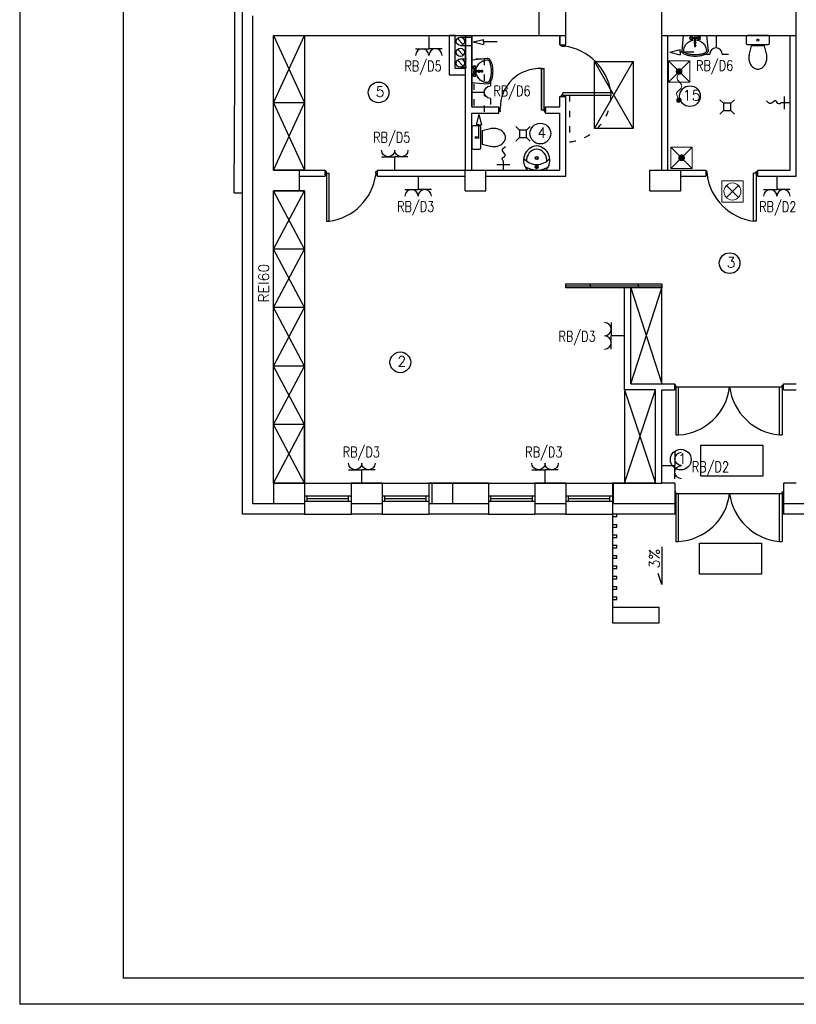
# Model space of a CAD drawing. Header units: inches. Extents: x 6268 to 12323, y 5221 to 42059.
# Tile 81 of 98: x 6268 to 7769, y 32922 to 34825. Entities that reach past the tile are written whole.
import ezdxf
from ezdxf.enums import TextEntityAlignment as Align

# ---------------------------------------------------------------- set-up
doc = ezdxf.new("R2010")
doc.units = ezdxf.units.IN
doc.header["$MEASUREMENT"] = 0
doc.linetypes.add('ACAD_ISO03W100', pattern=[30, 12, -18])
doc.layers.add('1DE-schemat ideowy', color=1, linetype='Continuous', lineweight=40)
doc.layers.add('2DE_NUMEL', color=1, linetype='Continuous', lineweight=20)
for name, color, linetype in [('2DE_OBL2', 1, 'Continuous'), ('CP_LINENORM', 253, 'Continuous'), ('PDF _Geometria', 7, 'Continuous'), ('PDF _Wypełnienia brył', 7, 'Continuous')]:
    doc.layers.add(name, color=color, linetype=linetype)
doc.styles.add('CP_ATTR', font='romans.shx')
doc.styles.get("Standard").update_dxf_attribs({"font": 'txt.shx'})

# ---------------------------------------------------------------- blocks, each defined once
blk = doc.blocks.new('CPEL_25872')
for p in [(0, 0), (-0.4, -0.4), (0.4, -0.4)]:
    blk.add_line(p, (0, -0.4))
for centre, start in [((-0.2, -0.6), 360), ((0.2, -0.6), 0)]:
    blk.add_arc(centre, 0.2, start, 180)
at = {"linetype": 'ByBlock', "style": 'CP_ATTR', "flags": 9}
for tag, p in [('NAME', (-0.092, -0.018)), ('GROUP', (-0.092, -0.018)), ('NUMBER', (-0.092, -0.018)), ('PRODUCER', (-0.092, -0.018)), ('ARTICLE', (-0.092, -0.018)), ('CHARACTER', (-0.092, -0.018)), ('VOLTAGE', (-0.092, -0.019)), ('WEIGHT', (-0.092, -0.018)), ('OTHER', (-0.092, -0.018)), ('PRODUCT-TYPE', (-0.092, -0.019)), ('ORDER-NO', (-0.092, -0.019)), ('POWER', (-0.092, -0.019))]:
    blk.add_attdef(tag, text='', height=0.00005, dxfattribs=at).set_placement(p, align=Align.MIDDLE_LEFT)
blk = doc.blocks.new('CPEL_2588')
for p, q in [((0, 0), (0, -0.4)), ((-0.4, -0.6), (-0.2, -0.6)), ((0.2, -0.6), (0.4, -0.6))]:
    blk.add_line(p, q)
blk.add_arc((0, -0.6), 0.2, 360, 180)
at = {"linetype": 'ByBlock', "style": 'CP_ATTR', "flags": 9}
for tag, p in [('NAME', (-0.092, -0.018)), ('GROUP', (-0.092, -0.018)), ('NUMBER', (-0.092, -0.018)), ('PRODUCER', (-0.092, -0.018)), ('ARTICLE', (-0.092, -0.018)), ('CHARACTER', (-0.092, -0.018)), ('VOLTAGE', (-0.092, -0.019)), ('WEIGHT', (-0.092, -0.018)), ('OTHER', (-0.092, -0.018)), ('PRODUCT-TYPE', (-0.092, -0.019)), ('ORDER-NO', (-0.092, -0.019)), ('POWER', (-0.092, -0.019))]:
    blk.add_attdef(tag, text='', height=0.00005, dxfattribs=at).set_placement(p, align=Align.MIDDLE_LEFT)
blk = doc.blocks.new('Przycisk przyzywowy')
at = {"layer": 'PDF _Geometria', "color": 1, "lineweight": 9}
blk.add_lwpolyline([(-9521, -1898), (-9521, -1856.7), (-9479.9, -1856.7), (-9479.9, -1898)], close=True, dxfattribs=at)
for points in [[(-9479.9, -1856.7), (-9521, -1898)], [(-9479.9, -1898), (-9521, -1856.7)], [(-9500.5, -1877.4), (-9490.1, -1881.1)], [(-9490.1, -1881.1), (-9487.3, -1881.5), (-9484.7, -1880.7), (-9482.5, -1878.8)], [(-9482.5, -1878.8), (-9476.7, -1874)], [(-9476.7, -1874), (-9474.7, -1872.7), (-9472.4, -1872.4), (-9470.1, -1873), (-9468, -1874.3), (-9463.5, -1878.8), (-9462.1, -1880.5), (-9460, -1881.8), (-9457.7, -1882.3), (-9455.4, -1881.8)], [(-9455.4, -1881.8), (-9445.1, -1877.8)]]:
    blk.add_lwpolyline(points, dxfattribs=at)
at = {"layer": 'PDF _Geometria', "color": 1, "lineweight": 0}
for points in [[(-9504.3, -1873.4), (-9500.5, -1877.3), (-9504.3, -1881.3), (-9505.3, -1879.8), (-9505.9, -1878.2), (-9505.9, -1876.5), (-9505.3, -1874.9)], [(-9504.3, -1873.4), (-9503, -1872.4), (-9501.3, -1872), (-9499.7, -1872), (-9497.9, -1872.4), (-9496.6, -1873.4), (-9500.5, -1877.3)], [(-9504.3, -1881.3), (-9500.5, -1877.4), (-9496.6, -1881.3), (-9497.9, -1882.3), (-9499.7, -1882.7), (-9501.3, -1882.7), (-9503, -1882.3)], [(-9500.5, -1877.4), (-9496.6, -1873.4), (-9495.4, -1875.3), (-9495, -1877.4), (-9495.4, -1879.5), (-9496.6, -1881.3)]]:
    blk.add_lwpolyline(points, close=True, dxfattribs=at)
at = {"layer": 'PDF _Geometria', "color": 1, "lineweight": 9}
blk.add_lwpolyline([(-9448.9, -1876.2, 1.226324), (-9441, -1877.8), (-9441.3, -1876.2), (-9442.2, -1874.9)], format="xyb", dxfattribs=at)
blk.add_circle((-9500.5, -1877.4), 5.48, dxfattribs=at)
at = {"layer": 'PDF _Geometria', "color": 1, "lineweight": 0}
blk.add_circle((-9445.2, -1877.8), 4.13, dxfattribs=at)
at = {"layer": 'PDF _Geometria', "color": 1, "lineweight": 9}
blk.add_open_spline([(-9442.2, -1874.9), (-9444.5, -1872.7), (-9447.5, -1873.5), (-9448.9, -1876.2)], degree=3, dxfattribs=at)
at = {"layer": 'PDF _Wypełnienia brył', "color": 1, "lineweight": 5, "transparency": 33554559}
for points in [[(-9494.9, -1882.9), (-9494.9, -1872), (-9505.9, -1882.9), (-9505.9, -1872)], [(-9440.9, -1882), (-9440.9, -1873.6), (-9449, -1882), (-9449, -1873.6)]]:
    blk.add_solid(points, dxfattribs=at)
blk = doc.blocks.new('Przycisk kasujący')
at = {"layer": 'PDF _Geometria', "color": 1, "lineweight": 9}
blk.add_lwpolyline([(-9521, -1965.9), (-9521, -1924.7), (-9479.9, -1924.7), (-9479.9, -1965.9)], close=True, dxfattribs=at)
for points in [[(-9479.9, -1924.7), (-9521, -1965.9)], [(-9479.9, -1965.9), (-9521, -1924.7)]]:
    blk.add_lwpolyline(points, dxfattribs=at)
at = {"layer": 'PDF _Geometria', "color": 1, "lineweight": 0}
for points in [[(-9504.3, -1941.3), (-9503, -1940.3), (-9501.3, -1939.9), (-9499.7, -1939.9), (-9497.9, -1940.3), (-9496.6, -1941.3), (-9500.5, -1945.3)], [(-9504.3, -1949.2), (-9500.5, -1945.3), (-9496.6, -1949.2), (-9497.9, -1950.2), (-9499.7, -1950.6), (-9501.3, -1950.6), (-9503, -1950.2), (-9504.3, -1949.2), (-9505.3, -1947.7), (-9505.9, -1946.1), (-9505.9, -1944.4), (-9505.3, -1942.8), (-9504.3, -1941.3), (-9500.5, -1945.3)], [(-9500.5, -1945.3), (-9496.6, -1941.4), (-9495.4, -1943.2), (-9495, -1945.3), (-9495.4, -1947.4), (-9496.6, -1949.2)]]:
    blk.add_lwpolyline(points, close=True, dxfattribs=at)
at = {"layer": 'PDF _Geometria', "color": 1, "lineweight": 9}
blk.add_circle((-9500.5, -1945.3), 5.48, dxfattribs=at)
at = {"layer": 'PDF _Wypełnienia brył', "color": 1, "lineweight": 5, "transparency": 33554559}
blk.add_solid([(-9494.9, -1950.8), (-9494.9, -1939.9), (-9505.9, -1950.8), (-9505.9, -1939.9)], dxfattribs=at)
blk = doc.blocks.new('Sygnalizator')
at = {"layer": 'PDF _Geometria', "color": 1, "lineweight": 9}
blk.add_lwpolyline([(-9521, -2027), (-9521, -1985.8), (-9479.9, -1985.8), (-9479.9, -2027)], close=True, dxfattribs=at)
blk.add_lwpolyline([(-9485.6, -2013.5), (-9484.4, -2010), (-9484, -2006.4), (-9484.4, -2002.8), (-9485.6, -1999.3, 0.711136), (-9516.5, -2002.8), (-9516.9, -2006.4), (-9516.5, -2010, 0.711136)], format="xyb", close=True, dxfattribs=at)
for points in [[(-9488.8, -2018), (-9512, -1994.8)], [(-9488.8, -1994.8), (-9512, -2018)]]:
    blk.add_lwpolyline(points, dxfattribs=at)
blk = doc.blocks.new('cp_num_el')
at = {"linetype": 'ByBlock', "style": 'CP_ATTR', "width": 0.8, "flags": 12}
blk.add_attdef('VAL', (0, 0), '', height=1, dxfattribs=at)

msp = doc.modelspace()

# ---------------------------------------------------------------- linework, layer by layer
at = {"linetype": 'Continuous'}
for p, q in [((6468.073, 35842.31), (6468.073, 32972.31)), ((6468.073, 32973.31), (12118.073, 32973.31))]:
    msp.add_line(p, q, dxfattribs=at)
for p, q in [((6698.543, 33869.907), (6698.543, 35472.907)), ((6683.543, 34716.087), (6683.543, 34851.087)), ((7271.543, 34794.907), (7271.543, 34862.907)), ((7323.543, 34794.907), (7323.543, 34862.907)), ((7508.543, 34794.907), (7508.543, 34862.907)), ((7768.543, 34794.907), (7768.543, 34862.907)), ((6718.543, 33889.907), (6718.543, 34832.907)), ((6698.543, 34713.087), (6698.543, 34818.087)), ((6758.543, 34534.907), (6758.543, 34794.907)), ((6758.543, 34794.907), (7271.543, 34794.907)), ((6758.543, 34794.907), (7271.543, 34794.907)), ((6758.543, 34794.907), (6818.543, 34794.907)), ((6758.543, 34664.907), (6818.543, 34794.907)), ((6758.543, 34794.907), (6818.543, 34664.907)), ((6818.543, 34794.907), (6818.543, 34534.907)), ((7109.543, 34794.907), (7097.543, 34794.907)), ((7097.543, 34794.907), (7097.543, 34718.907)), ((7109.543, 34730.907), (7109.543, 34794.907)), ((7119.543, 34791.545), (7141.543, 34791.545)), ((7129.543, 34534.907), (7129.543, 34794.907)), ((7129.543, 34794.907), (7129.543, 34730.907)), ((7141.543, 34656.907), (7141.543, 34794.907)), ((7141.543, 34794.907), (7141.543, 34656.907)), ((7271.543, 34794.907), (7323.543, 34794.907)), ((7311.543, 34776.907), (7311.543, 34794.907)), ((7311.543, 34794.907), (7311.543, 34776.907)), ((7323.543, 34776.907), (7323.543, 34794.907)), ((7508.543, 34794.907), (7768.543, 34794.907)), ((7508.543, 34534.907), (7508.543, 34794.907)), ((7520.543, 34534.907), (7520.543, 34794.907)), ((7567.281, 34790.777), (7572.131, 34791.141)), ((7578.681, 34790.777), (7573.83, 34791.141)), ((7756.543, 34534.907), (7756.543, 34794.907)), ((7768.543, 34522.907), (7768.543, 34794.907)), ((7125.023, 34777.716), (7114.064, 34789.374)), ((7119.543, 34775.545), (7141.543, 34775.545)), ((7144.134, 34782.409), (7164.134, 34787.409)), ((7144.134, 34782.409), (7164.134, 34777.409)), ((7164.134, 34782.409), (7164.134, 34787.409)), ((7190.691, 34782.409), (7164.134, 34782.409)), ((7164.134, 34782.409), (7164.134, 34777.409)), ((7311.543, 34776.907), (7323.543, 34776.907)), ((7314.543, 34774.407), (7314.543, 34776.907)), ((7317.543, 34774.407), (7314.543, 34774.407)), ((7317.543, 34774.407), (7320.543, 34774.407)), ((7320.543, 34774.407), (7320.543, 34776.907)), ((7572.131, 34788.668), (7567.281, 34789.032)), ((7578.681, 34789.032), (7573.83, 34788.668)), ((7574.231, 34775.704), (7574.231, 34774.824)), ((7125.023, 34756.676), (7114.064, 34768.334)), ((7524.024, 34762.665), (7544.024, 34767.665)), ((7524.024, 34762.665), (7544.024, 34757.665)), ((7544.024, 34762.665), (7544.024, 34767.665)), ((7570.581, 34762.665), (7544.024, 34762.665)), ((7544.024, 34762.665), (7544.024, 34757.665)), ((7125.023, 34735.79), (7114.064, 34747.448)), ((7378.543, 34744.907), (7453.543, 34744.907)), ((7378.543, 34614.907), (7378.543, 34744.907)), ((7378.543, 34614.907), (7453.543, 34744.907)), ((7453.543, 34614.907), (7378.543, 34744.907)), ((7453.543, 34744.907), (7453.543, 34614.907)), ((6682.399, 34491.087), (6683.543, 34716.087)), ((7097.543, 34718.907), (7129.543, 34718.907)), ((7129.543, 34730.907), (7109.543, 34730.907)), ((7145.673, 34731.608), (7145.31, 34726.757)), ((7145.673, 34720.207), (7145.31, 34725.058)), ((7147.418, 34731.608), (7147.782, 34726.757)), ((7147.782, 34725.058), (7147.418, 34720.207)), ((7160.746, 34727.157), (7161.626, 34727.157)), ((7276.543, 34730.907), (7276.543, 34650.907)), ((7276.543, 34650.907), (7276.543, 34730.907)), ((7276.543, 34730.907), (7281.543, 34730.907)), ((7281.543, 34653.907), (7281.543, 34730.907)), ((7311.543, 34656.907), (7311.543, 34676.907)), ((7311.543, 34676.907), (7323.543, 34676.907)), ((7317.543, 34679.407), (7314.543, 34679.407)), ((7314.543, 34679.407), (7314.543, 34676.907)), ((7320.543, 34676.907), (7314.543, 34676.907)), ((7317.543, 34679.407), (7317.543, 34684.407)), ((7410.543, 34684.407), (7317.543, 34684.407)), ((7317.543, 34679.407), (7320.543, 34679.407)), ((7320.543, 34679.407), (7320.543, 34676.907)), ((7320.543, 34679.407), (7410.543, 34679.407)), ((7320.543, 34679.407), (7330.543, 34679.407)), ((7323.543, 34522.907), (7323.543, 34676.907)), ((7410.543, 34679.407), (7410.543, 34684.407)), ((7745.559, 34652.554), (7745.559, 34677.261)), ((6818.543, 34664.907), (6758.543, 34664.907)), ((6758.543, 34534.907), (6818.543, 34664.907)), ((6758.543, 34664.907), (6818.543, 34534.907)), ((7620.962, 34670.886), (7627.962, 34663.886)), ((7641.962, 34663.886), (7627.962, 34663.886)), ((7627.962, 34663.886), (7627.962, 34649.886)), ((7648.962, 34670.886), (7641.962, 34663.886)), ((7641.962, 34656.886), (7641.962, 34663.886)), ((7641.962, 34649.886), (7641.962, 34663.886)), ((7756.543, 34664.907), (7739.274, 34664.907)), ((7141.543, 34656.907), (7194.043, 34656.907)), ((7141.543, 34534.907), (7141.543, 34644.907)), ((7141.543, 34644.907), (7194.043, 34644.907)), ((7155.293, 34642.442), (7150.293, 34622.442)), ((7155.293, 34642.442), (7160.293, 34622.442)), ((7194.043, 34644.907), (7194.043, 34656.907)), ((7196.543, 34653.907), (7194.043, 34653.907)), ((7196.543, 34647.907), (7194.043, 34647.907)), ((7196.543, 34650.907), (7196.543, 34653.907)), ((7196.543, 34650.907), (7196.543, 34647.907)), ((7281.543, 34650.907), (7276.543, 34650.907)), ((7281.543, 34650.907), (7281.543, 34653.907)), ((7281.543, 34653.907), (7284.043, 34653.907)), ((7281.543, 34650.907), (7281.543, 34647.907)), ((7281.543, 34647.907), (7284.043, 34647.907)), ((7284.043, 34656.907), (7311.543, 34656.907)), ((7284.043, 34644.907), (7284.043, 34656.907)), ((7284.043, 34653.907), (7284.043, 34647.907)), ((7284.043, 34644.907), (7311.543, 34644.907)), ((7311.543, 34534.907), (7311.543, 34644.907)), ((7620.962, 34642.886), (7627.962, 34649.886)), ((7627.962, 34649.886), (7641.962, 34649.886)), ((7648.962, 34642.886), (7641.962, 34649.886)), ((6698.543, 34518.087), (6698.543, 34623.087)), ((7155.293, 34622.442), (7150.293, 34622.442)), ((7155.293, 34595.885), (7155.293, 34622.442)), ((7155.293, 34622.442), (7160.293, 34622.442)), ((7226.455, 34618.756), (7233.455, 34611.756)), ((7247.455, 34611.756), (7233.455, 34611.756)), ((7233.455, 34611.756), (7233.455, 34597.756)), ((7254.455, 34618.756), (7247.455, 34611.756)), ((7247.455, 34604.756), (7247.455, 34611.756)), ((7247.455, 34597.756), (7247.455, 34611.756)), ((7453.543, 34614.907), (7378.543, 34614.907)), ((7226.455, 34590.756), (7233.455, 34597.756)), ((7233.455, 34597.756), (7247.455, 34597.756)), ((7254.455, 34590.756), (7247.455, 34597.756)), ((7190.193, 34545.892), (7214.9, 34545.892)), ((7202.547, 34534.907), (7202.547, 34552.177)), ((7266.438, 34543.676), (7266.438, 34545.436)), ((7267.365, 34543.695), (7267.365, 34545.406)), ((6758.543, 34534.907), (6808.543, 34534.907)), ((6818.543, 34534.907), (6758.543, 34534.907)), ((6808.543, 34494.907), (6808.543, 34534.907)), ((6808.543, 34534.907), (6858.543, 34534.907)), ((6818.543, 34534.907), (6858.543, 34534.907)), ((6858.543, 34534.907), (6858.543, 34522.907)), ((6861.043, 34531.907), (6858.543, 34531.907)), ((6858.543, 34525.907), (6858.543, 34531.907)), ((6861.043, 34525.907), (6858.543, 34525.907)), ((6861.043, 34528.907), (6861.043, 34531.907)), ((6861.043, 34528.907), (6866.043, 34528.907)), ((6861.043, 34528.907), (6861.043, 34525.907)), ((6861.043, 34525.907), (6861.043, 34435.907)), ((6866.043, 34435.907), (6866.043, 34528.907)), ((6956.043, 34528.907), (6956.043, 34531.907)), ((6956.043, 34531.907), (6958.543, 34531.907)), ((6956.043, 34528.907), (6956.043, 34525.907)), ((6956.043, 34525.907), (6958.543, 34525.907)), ((6958.543, 34534.907), (7128.543, 34534.907)), ((6958.543, 34534.907), (6958.543, 34522.907)), ((7128.543, 34534.907), (7168.543, 34534.907)), ((7128.543, 34494.907), (7128.543, 34534.907)), ((7168.543, 34494.907), (7168.543, 34534.907)), ((7168.543, 34534.907), (7311.543, 34534.907)), ((7248.964, 34534.907), (7284.964, 34534.907)), ((7266.438, 34536.455), (7266.438, 34537.664)), ((7267.365, 34536.455), (7267.365, 34537.645)), ((7485.543, 34534.907), (7545.543, 34534.907)), ((7485.543, 34494.907), (7485.543, 34534.907)), ((7520.543, 34534.907), (7593.543, 34534.907)), ((7545.543, 34494.907), (7545.543, 34534.907)), ((7593.543, 34534.907), (7593.543, 34522.907)), ((7596.043, 34531.907), (7593.543, 34531.907)), ((7596.043, 34525.907), (7593.543, 34525.907)), ((7596.043, 34528.907), (7596.043, 34531.907)), ((7596.043, 34528.907), (7596.043, 34525.907)), ((7691.043, 34528.907), (7686.043, 34528.907)), ((7686.043, 34435.907), (7686.043, 34528.907)), ((7691.043, 34528.907), (7691.043, 34531.907)), ((7691.043, 34531.907), (7693.543, 34531.907)), ((7691.043, 34528.907), (7691.043, 34525.907)), ((7691.043, 34525.907), (7693.543, 34525.907)), ((7691.043, 34525.907), (7691.043, 34435.907)), ((7693.543, 34534.907), (7756.543, 34534.907)), ((7693.543, 34534.907), (7693.543, 34522.907)), ((7693.543, 34525.907), (7693.543, 34531.907)), ((6808.543, 34522.907), (6858.543, 34522.907)), ((6958.543, 34522.907), (7128.543, 34522.907)), ((7168.543, 34522.907), (7323.543, 34522.907)), ((7545.543, 34522.907), (7593.543, 34522.907)), ((7693.543, 34522.907), (7768.543, 34522.907)), ((6682.399, 34491.087), (6698.543, 34491.087)), ((6758.543, 33929.907), (6758.543, 34494.907)), ((6758.543, 34494.907), (6808.543, 34494.907)), ((6758.543, 34494.907), (6808.543, 34494.907)), ((6758.543, 34494.907), (6818.543, 34494.907)), ((6818.543, 34494.907), (6758.543, 34494.907)), ((6758.543, 34381.907), (6818.543, 34494.907)), ((6818.543, 34381.907), (6758.543, 34494.907)), ((6818.543, 34494.907), (6818.543, 33929.907)), ((7128.543, 34494.907), (7168.543, 34494.907)), ((7485.543, 34494.907), (7545.543, 34494.907)), ((6861.043, 34435.907), (6866.043, 34435.907)), ((7691.043, 34435.907), (7686.043, 34435.907)), ((6818.543, 34381.907), (6758.543, 34381.907)), ((6758.543, 34268.907), (6818.543, 34381.907)), ((6818.543, 34268.907), (6758.543, 34381.907)), ((7323.543, 34306.907), (7323.543, 34314.907)), ((7323.543, 34314.907), (7508.543, 34314.907)), ((7370.866, 34306.907), (7370.866, 34314.907)), ((7463.366, 34306.907), (7463.366, 34314.907)), ((7508.543, 34314.907), (7508.543, 34306.907)), ((7323.543, 34310.907), (7508.543, 34310.907)), ((7448.543, 34306.907), (7323.543, 34306.907)), ((7436.543, 34121.907), (7436.543, 34306.907)), ((7448.543, 34121.907), (7448.543, 34306.907)), ((7508.543, 34306.907), (7448.543, 34306.907)), ((7448.543, 34306.907), (7508.543, 34121.907)), ((7448.543, 34121.907), (7508.543, 34306.907)), ((7508.543, 34121.907), (7508.543, 34306.907)), ((6818.543, 34268.907), (6758.543, 34268.907)), ((6758.543, 34155.907), (6818.543, 34268.907)), ((6818.543, 34155.907), (6758.543, 34268.907)), ((6818.543, 34155.907), (6758.543, 34155.907)), ((6758.543, 34042.907), (6818.543, 34155.907)), ((6818.543, 34042.907), (6758.543, 34155.907)), ((7436.543, 34109.907), (7436.543, 34121.907)), ((7496.543, 34109.907), (7436.543, 34109.907)), ((7496.543, 34109.907), (7436.543, 34109.907)), ((7436.543, 34109.907), (7436.543, 33929.907)), ((7436.543, 33929.907), (7496.543, 34109.907)), ((7436.543, 34109.907), (7496.543, 33929.907)), ((7448.543, 34121.907), (7508.543, 34121.907)), ((7448.543, 34121.907), (7508.543, 34121.907)), ((7496.543, 33929.907), (7496.543, 34109.907)), ((7508.543, 34121.907), (7533.543, 34121.907)), ((7508.543, 33929.907), (7508.543, 34109.907)), ((7508.543, 34109.907), (7533.543, 34109.907)), ((7508.543, 34109.907), (7533.543, 34109.907)), ((7533.543, 34109.907), (7533.543, 34121.907)), ((7536.043, 34118.907), (7533.543, 34118.907)), ((7536.043, 34112.907), (7533.543, 34112.907)), ((7536.043, 34115.907), (7536.043, 34118.907)), ((7536.043, 34115.907), (7536.043, 34112.907)), ((7536.043, 34115.907), (7740.938, 34115.907)), ((7536.043, 34112.907), (7536.043, 34022.907)), ((7541.043, 34022.907), (7541.043, 34115.907)), ((7735.938, 34022.907), (7735.938, 34115.907)), ((7740.938, 34115.907), (7740.938, 34118.907)), ((7740.938, 34118.907), (7743.438, 34118.907)), ((7740.938, 34115.907), (7740.938, 34112.907)), ((7740.938, 34112.907), (7743.438, 34112.907)), ((7740.938, 34112.907), (7740.938, 34022.907)), ((7743.543, 34121.907), (7768.543, 34121.907)), ((7743.543, 34109.907), (7743.543, 34121.907)), ((7743.543, 34109.907), (7768.543, 34109.907)), ((6818.543, 34042.907), (6758.543, 34042.907)), ((6758.543, 33929.907), (6818.543, 34042.907)), ((6818.543, 33929.907), (6758.543, 34042.907)), ((6818.543, 33929.907), (6818.543, 34042.907)), ((7536.043, 34022.907), (7541.043, 34022.907)), ((7735.938, 34022.907), (7740.938, 34022.907)), ((7583.89, 34002.866), (7703.89, 34002.866)), ((7583.89, 33942.866), (7583.89, 34002.866)), ((7703.89, 34002.866), (7703.89, 33942.866)), ((7703.89, 33942.866), (7583.89, 33942.866)), ((6818.543, 33929.907), (6758.543, 33929.907)), ((6758.543, 33929.907), (7436.543, 33929.907)), ((6758.543, 33929.907), (6758.543, 33889.907)), ((6818.543, 33929.907), (6818.543, 33869.907)), ((6818.543, 33929.907), (6908.543, 33929.907)), ((6968.543, 33929.907), (6908.543, 33929.907)), ((6908.543, 33929.907), (6908.543, 33869.907)), ((6968.543, 33929.907), (6968.543, 33869.907)), ((6968.543, 33929.907), (7058.543, 33929.907)), ((7173.543, 33929.907), (7058.543, 33929.907)), ((7058.543, 33929.907), (7058.543, 33869.907)), ((7064.543, 33929.907), (7064.543, 33889.907)), ((7104.543, 33929.907), (7104.543, 33889.907)), ((7173.543, 33929.907), (7173.543, 33869.907)), ((7173.543, 33929.907), (7263.543, 33929.907)), ((7323.543, 33929.907), (7263.543, 33929.907)), ((7263.543, 33929.907), (7263.543, 33869.907)), ((7323.543, 33929.907), (7323.543, 33869.907)), ((7323.543, 33929.907), (7413.543, 33929.907)), ((7414.543, 33929.907), (7413.543, 33929.907)), ((7413.543, 33929.907), (7413.543, 33869.907)), ((7496.543, 33929.907), (7414.543, 33929.907)), ((7414.543, 33929.907), (7414.543, 33889.907)), ((7436.543, 33929.907), (7496.543, 33929.907)), ((7496.543, 33929.907), (7508.543, 33929.907)), ((7533.543, 33929.907), (7508.543, 33929.907)), ((7533.543, 33929.907), (7533.543, 33869.907)), ((7768.543, 33929.907), (7743.543, 33929.907)), ((7743.543, 33929.907), (7743.543, 33869.907)), ((6818.543, 33904.907), (6908.543, 33904.907)), ((6823.543, 33894.907), (6823.543, 33904.907)), ((6823.543, 33899.907), (6903.543, 33899.907)), ((6903.543, 33894.907), (6903.543, 33904.907)), ((6968.543, 33904.907), (7058.543, 33904.907)), ((6973.543, 33894.907), (6973.543, 33904.907)), ((6973.543, 33899.907), (7053.543, 33899.907)), ((7053.543, 33894.907), (7053.543, 33904.907)), ((7173.543, 33904.907), (7263.543, 33904.907)), ((7178.543, 33894.907), (7178.543, 33904.907)), ((7178.543, 33899.907), (7258.543, 33899.907)), ((7258.543, 33894.907), (7258.543, 33904.907)), ((7323.543, 33904.907), (7413.543, 33904.907)), ((7328.543, 33894.907), (7328.543, 33904.907)), ((7328.543, 33899.907), (7408.543, 33899.907)), ((7408.543, 33894.907), (7408.543, 33904.907)), ((7536.043, 33912.907), (7533.543, 33912.907)), ((7536.043, 33906.907), (7533.543, 33906.907)), ((7536.043, 33909.907), (7536.043, 33912.907)), ((7536.043, 33909.907), (7536.043, 33906.907)), ((7536.043, 33909.907), (7740.938, 33909.907)), ((7536.043, 33906.907), (7536.043, 33816.907)), ((7541.043, 33816.907), (7541.043, 33909.907)), ((7735.938, 33816.907), (7735.938, 33909.907)), ((7740.938, 33909.907), (7740.938, 33912.907)), ((7740.938, 33912.907), (7743.438, 33912.907)), ((7740.938, 33909.907), (7740.938, 33906.907)), ((7740.938, 33906.907), (7743.438, 33906.907)), ((7740.938, 33906.907), (7740.938, 33816.907)), ((6818.543, 33889.907), (6718.543, 33889.907)), ((6818.543, 33894.907), (6908.543, 33894.907)), ((6818.543, 33894.907), (6823.543, 33894.907)), ((6968.543, 33889.907), (6908.543, 33889.907)), ((6968.543, 33894.907), (7058.543, 33894.907)), ((6968.543, 33894.907), (6973.543, 33894.907)), ((7173.543, 33889.907), (7058.543, 33889.907)), ((7173.543, 33894.907), (7263.543, 33894.907)), ((7173.543, 33894.907), (7178.543, 33894.907)), ((7323.543, 33889.907), (7263.543, 33889.907)), ((7323.543, 33894.907), (7413.543, 33894.907)), ((7323.543, 33894.907), (7328.543, 33894.907)), ((7533.543, 33889.907), (7413.543, 33889.907)), ((7863.543, 33889.907), (7743.543, 33889.907)), ((6818.543, 33869.907), (6698.543, 33869.907)), ((6818.543, 33869.907), (6908.543, 33869.907)), ((6968.543, 33869.907), (6908.543, 33869.907)), ((6968.543, 33869.907), (7058.543, 33869.907)), ((7173.543, 33869.907), (7058.543, 33869.907)), ((7173.543, 33869.907), (7263.543, 33869.907)), ((7323.543, 33869.907), (7263.543, 33869.907)), ((7323.543, 33869.907), (7413.543, 33869.907)), ((7533.543, 33869.907), (7413.543, 33869.907)), ((7413.543, 33869.907), (7413.543, 33659.907)), ((7413.543, 33864.907), (7421.543, 33864.907)), ((7421.543, 33864.907), (7421.543, 33869.907)), ((7863.543, 33869.907), (7743.543, 33869.907)), ((7413.543, 33849.907), (7421.543, 33849.907)), ((7413.543, 33844.907), (7421.543, 33844.907)), ((7421.543, 33844.907), (7421.543, 33849.907)), ((7413.543, 33829.907), (7421.543, 33829.907)), ((7413.543, 33824.907), (7421.543, 33824.907)), ((7421.543, 33824.907), (7421.543, 33829.907)), ((7413.543, 33809.907), (7421.543, 33809.907)), ((7413.543, 33804.907), (7421.543, 33804.907)), ((7421.543, 33804.907), (7421.543, 33809.907)), ((7508.99, 33806.775), (7508.99, 33733.731)), ((7536.043, 33816.907), (7541.043, 33816.907)), ((7581.62, 33813.84), (7701.62, 33813.84)), ((7581.62, 33753.84), (7581.62, 33813.84)), ((7701.62, 33813.84), (7701.62, 33753.84)), ((7735.938, 33816.907), (7740.938, 33816.907)), ((7413.543, 33789.907), (7421.543, 33789.907)), ((7413.543, 33784.907), (7421.543, 33784.907)), ((7421.543, 33784.907), (7421.543, 33789.907)), ((7413.543, 33769.907), (7421.543, 33769.907)), ((7413.543, 33764.907), (7421.543, 33764.907)), ((7421.543, 33764.907), (7421.543, 33769.907)), ((7413.543, 33749.907), (7421.543, 33749.907)), ((7413.543, 33744.907), (7421.543, 33744.907)), ((7421.543, 33744.907), (7421.543, 33749.907)), ((7508.99, 33733.731), (7501.756, 33755.026)), ((7701.62, 33753.84), (7581.62, 33753.84)), ((7413.543, 33729.907), (7421.543, 33729.907)), ((7413.543, 33724.907), (7421.543, 33724.907)), ((7421.543, 33724.907), (7421.543, 33729.907)), ((7413.543, 33709.907), (7421.543, 33709.907)), ((7421.543, 33704.907), (7421.543, 33709.907)), ((7413.543, 33704.907), (7421.543, 33704.907)), ((7413.543, 33689.907), (7503.543, 33689.907)), ((7503.543, 33659.907), (7503.543, 33689.907)), ((7413.543, 33659.907), (7503.543, 33659.907)), ((7413.543, 33659.907), (7503.543, 33659.907))]:
    msp.add_line(p, q)
at = {"linetype": 'ACAD_ISO03W100'}
for p, q in [((7119.543, 34749.619), (7165.337, 34749.619)), ((7119.543, 34733.893), (7145.337, 34733.893)), ((7165.337, 34749.619), (7165.337, 34644.907)), ((7145.337, 34731.619), (7145.337, 34644.907)), ((7330.543, 34679.407), (7330.543, 34589.407))]:
    msp.add_line(p, q, dxfattribs=at)
for points in [[(7547.999, 34764.948), (7550.74, 34794.907), (7595.222, 34794.907), (7597.962, 34764.948, -0.02280923), (7597.981, 34764.54, -0.20345275), (7596.615, 34761.323, -0.09716323), (7590.659, 34757.469, -0.05413092), (7583.175, 34755.379, -0.04107152), (7572.981, 34754.54, -0.04107152), (7562.787, 34755.379, -0.05413092), (7555.303, 34757.469, -0.09716323), (7549.347, 34761.323, -0.20345275), (7547.981, 34764.54, -0.20345275)], [(7573.771, 34775.422, 0.10454597), (7573.831, 34775.704), (7573.831, 34789.904, 1), (7572.131, 34789.904), (7572.131, 34775.704, 0.10454597), (7572.191, 34775.422)], [(7594.975, 34764.674, -0.02280923), (7594.981, 34764.54, -0.20345275), (7594.531, 34763.481, -0.09716323), (7589.544, 34760.255, -0.05413092), (7582.684, 34758.339, -0.04107152), (7572.981, 34757.54, -0.04107152), (7563.277, 34758.339, -0.05413092), (7556.417, 34760.255, -0.09716323), (7551.431, 34763.481, -0.20345275), (7550.981, 34764.54, -0.0984914), (7552.656, 34772.959, -0.0984914), (7557.425, 34780.097, -0.0984914), (7564.562, 34784.866, -0.0984914), (7572.981, 34786.54, -0.0984914), (7581.4, 34784.866, -0.0984914), (7588.537, 34780.097, -0.0984914), (7593.306, 34772.959, -0.0984914), (7594.981, 34764.54)], [(7572.131, 34776.562, 0.00914131), (7572.097, 34776.532, 0.10079648), (7571.825, 34776.148, 0.10454597), (7571.731, 34775.704, 0.10454597), (7571.825, 34775.26)], [(7571.731, 34775.704), (7571.731, 34774.824, 0.10454597), (7571.825, 34774.38, 0.10079648), (7572.097, 34773.997, 0.09591072), (7572.499, 34773.745, 0.09272045), (7572.981, 34773.654, 0.09272045), (7573.463, 34773.745, 0.09591072), (7573.865, 34773.997, 0.10079648), (7574.137, 34774.38)], [(7571.825, 34775.26, 0.10079648), (7572.097, 34774.877, 0.09591072), (7572.499, 34774.625)], [(7572.981, 34774.534, 0.09272045), (7573.463, 34774.625, 0.09591072), (7573.865, 34774.877, 0.10079648), (7574.137, 34775.26)], [(7574.137, 34775.26, 0.10454597), (7574.231, 34775.704, 0.10454597), (7574.137, 34776.148, 0.10079648), (7573.865, 34776.532)], [(7710.558, 34744.061, 0.07203938), (7711.767, 34752.407, 0.05824006), (7710.974, 34759.191)], [(7171.503, 34700.926), (7141.543, 34703.666), (7141.543, 34748.148), (7171.503, 34750.889, -0.02280923), (7171.91, 34750.907, -0.20345275), (7175.128, 34749.542, -0.09716323), (7178.981, 34743.585, -0.05413092), (7181.071, 34736.101, -0.04107152), (7181.91, 34725.907, -0.04107152), (7181.071, 34715.713, -0.05413092), (7178.981, 34708.23, -0.09716323), (7175.128, 34702.273, -0.20345275), (7171.91, 34700.907, -0.20345275)], [(7171.776, 34747.901, -0.02280923), (7171.91, 34747.907, -0.20345275), (7172.97, 34747.458, -0.09716323), (7176.196, 34742.471, -0.05413092), (7178.112, 34735.611, -0.04107152), (7178.91, 34725.907, -0.04107152), (7178.112, 34716.204, -0.05413092), (7176.196, 34709.344, -0.09716323), (7172.97, 34704.357, -0.20345275), (7171.91, 34703.907, -0.0984914), (7163.491, 34705.582, -0.0984914), (7156.354, 34710.351, -0.0984914), (7151.585, 34717.488, -0.0984914), (7149.91, 34725.907, -0.0984914), (7151.585, 34734.326, -0.0984914), (7156.354, 34741.464, -0.0984914), (7163.491, 34746.233, -0.0984914), (7171.91, 34747.907)], [(7161.028, 34726.698, 0.10454597), (7160.746, 34726.757), (7146.546, 34726.757, 1), (7146.546, 34725.057), (7160.746, 34725.057, 0.10454597), (7161.028, 34725.117)], [(7159.888, 34725.057, 0.00914131), (7159.919, 34725.023, 0.10079648), (7160.302, 34724.751, 0.10454597), (7160.746, 34724.657, 0.10454597), (7161.19, 34724.751)], [(7161.19, 34727.063, 0.10454597), (7160.746, 34727.157, 0.10454597), (7160.302, 34727.063, 0.10079648), (7159.919, 34726.791)], [(7160.746, 34724.657), (7161.626, 34724.657, 0.10454597), (7162.07, 34724.751, 0.10079648), (7162.453, 34725.023, 0.09591072), (7162.706, 34725.425, 0.09272045), (7162.796, 34725.907, 0.09272045), (7162.706, 34726.389, 0.09591072), (7162.453, 34726.791, 0.10079648), (7162.07, 34727.063)], [(7161.916, 34725.907, 0.09272045), (7161.826, 34726.389, 0.09591072), (7161.573, 34726.791, 0.10079648), (7161.19, 34727.063)], [(7161.19, 34724.751, 0.10079648), (7161.573, 34725.023, 0.09591072), (7161.826, 34725.425)], [(7687.211, 34731.805, 0.13213816), (7694.267, 34729.907, 0.13213816), (7701.323, 34731.805)], [(7192.389, 34614.136, 0.07203938), (7184.043, 34615.345, 0.05824006), (7177.26, 34614.552)], [(7204.645, 34590.788, 0.13213816), (7206.543, 34597.845, 0.13213816), (7204.645, 34604.901)]]:
    msp.add_lwpolyline(points, format="xyb")
for points in [[(7674.267, 34777.407), (7714.267, 34777.407, 0.41421356), (7716.767, 34779.907), (7716.767, 34792.407, 0.41421356), (7714.267, 34794.907), (7674.267, 34794.907, 0.41421356), (7671.767, 34792.407), (7671.767, 34779.907, 0.41421356)], [(7159.043, 34577.845), (7159.043, 34617.845, 0.41421356), (7156.543, 34620.345), (7144.043, 34620.345, 0.41421356), (7141.543, 34617.845), (7141.543, 34577.845, 0.41421356), (7144.043, 34575.345), (7156.543, 34575.345, 0.41421356)]]:
    msp.add_lwpolyline(points, format="xyb", close=True)
for points in [[(7710.974, 34759.191), (7707.34, 34774.924), (7681.194, 34774.924), (7677.56, 34759.191)], [(7177.26, 34614.552), (7161.526, 34610.918), (7161.526, 34584.771), (7177.26, 34581.138)]]:
    msp.add_lwpolyline(points)
for centre, radius in [((7119.543, 34783.545), 8), ((7565.481, 34789.904), 2), ((7580.481, 34789.904), 2), ((7694.267, 34786.157), 1.959), ((7119.543, 34762.505), 8), ((7119.543, 34741.619), 8), ((7146.546, 34733.407), 2), ((7146.546, 34718.407), 2), ((6961.45, 34684.838), 20), ((7563.077, 34677.672), 20), ((7273.974, 34605.407), 20), ((7150.293, 34597.845), 1.959), ((7266.964, 34558.267), 3.052), ((7266.964, 34540.67), 3.052), ((7266.964, 34558.267), 2.152), ((7266.964, 34540.67), 1.552), ((7639.759, 34354.913), 20), ((7003.479, 34163.224), 20), ((7545.385, 33975.125), 20)]:
    msp.add_circle(centre, radius)
for centre, radius, start, end in [((7565.481, 34789.904), 3, 18.479542, 341.520458), ((7572.981, 34789.904), 1.5, 304.518103, 235.481897), ((7580.481, 34789.904), 3, 198.479542, 161.520458), ((7305.952, 34669.816), 105.604, 7.942007, 82.057993), ((7572.981, 34781.04), 2, 115.150661, 244.849339), ((7572.902, 34775.737), 0.778, 203.873452, 226.896534), ((7572.95, 34775.788), 0.848, 226.896534, 248.810627), ((7572.981, 34775.868), 1.334, 248.810627, 270), ((7572.981, 34775.868), 0.934, 248.810627, 270), ((7572.981, 34775.868), 0.934, 270, 291.189373), ((7573.012, 34775.788), 0.848, 291.189373, 313.103466), ((7573.06, 34775.737), 0.778, 313.103466, 336.126548), ((7572.981, 34781.04), 2, 295.150661, 64.849339), ((7573.012, 34775.62), 1.248, 46.896534, 48.991514), ((7573.134, 34774.824), 1.097, 336.126548, 0), ((7706.184, 34752.407), 29.417, 166.667413, 180), ((7706.184, 34752.407), 29.417, 180, 196.481727), ((7146.546, 34733.407), 3, 288.479544, 251.520456), ((7700.326, 34750.674), 23.308, 196.481727, 215.537686), ((7696.616, 34748.024), 18.749, 215.537686, 239.890598), ((7691.918, 34748.024), 18.749, 300.109402, 324.462314), ((7688.208, 34750.674), 23.308, 324.462314, 343.518273), ((7146.546, 34718.407), 3, 108.479544, 71.520456), ((7146.546, 34725.907), 1.5, 34.518109, 325.481891), ((7155.41, 34725.907), 2, 25.150661, 154.849339), ((7155.41, 34725.907), 2, 205.150661, 334.849339), ((7160.83, 34725.938), 1.248, 136.896553, 138.991514), ((7160.713, 34725.986), 0.778, 43.103447, 66.126548), ((7160.713, 34725.828), 0.778, 293.873452, 316.896553), ((7160.662, 34725.938), 0.848, 21.189371, 43.103447), ((7160.662, 34725.876), 0.848, 316.896553, 338.810629), ((7160.582, 34725.907), 0.934, 0, 21.189371), ((7160.582, 34725.907), 0.934, 338.810629, 0), ((7161.626, 34726.06), 1.097, 66.126548, 90), ((7160.582, 34725.907), 1.334, 338.810629, 0), ((7272.432, 34655.121), 75.898, 86.894623, 180.915995), ((7185.776, 34591.786), 23.308, 54.462314, 73.518273), ((7188.426, 34595.496), 18.749, 30.109408, 54.462314), ((7184.043, 34609.761), 29.417, 256.667411, 270), ((7184.043, 34609.761), 29.417, 270, 286.481727), ((7185.776, 34603.904), 23.308, 286.481727, 305.537686), ((7188.426, 34600.194), 18.749, 305.537686, 329.890592), ((7268.981, 34553.892), 27.589, 94.707031, 223.483257), ((7264.946, 34553.892), 27.589, 316.516743, 85.292969), ((7268.981, 34553.892), 21.589, 94.707031, 184.316554), ((7264.946, 34553.892), 21.589, 354.470346, 85.292969), ((7268.232, 34580.215), 34.825, 220.262848, 268.39624), ((7266.283, 34580.215), 34.825, 271.60376, 318.317075), ((6851.452, 34540.499), 105.604, 277.942007, 352.057979), ((7268.232, 34580.215), 45.325, 237.960598, 266.434759), ((7266.35, 34580.074), 45.171, 272.746979, 300.80174), ((7700.635, 34540.499), 105.604, 187.942014, 262.057993), ((7534.681, 34128.591), 105.875, 273.445174, 353.119606), ((7745.312, 34128.796), 106.303, 186.963942, 264.941152), ((7534.681, 33922.591), 105.875, 273.445174, 353.119606), ((7745.312, 33922.796), 106.303, 186.963942, 264.941152)]:
    msp.add_arc(centre, radius, start, end)
msp.add_arc((7320.18, 34679.174), 90.363, 276.585075, 0.147846, dxfattribs=at)
for points in [[(7739.274, 34664.907), (7734.586, 34662.654), (7728.901, 34668.6), (7719.118, 34663.183), (7710.789, 34668.864)], [(7202.547, 34552.177), (7200.294, 34556.865), (7206.239, 34562.55), (7200.822, 34572.333), (7206.503, 34580.662)]]:
    msp.add_spline(points, degree=3)
at = {"layer": 'CP_LINENORM', "linetype": 'Continuous'}
for p, q in [((6268.073, 35892.31), (6268.073, 32922.31)), ((6268.073, 32923.31), (12168.073, 32923.31))]:
    msp.add_line(p, q, dxfattribs=at)

# ---------------------------------------------------------------- block references
at = {"layer": '1DE-schemat ideowy', "lineweight": 30, "rotation": 270}
for name, p in [('Przycisk przyzywowy', (9419.551, 25224.677)), ('Przycisk kasujący', (9492.24, 25058.101)), ('Sygnalizator', (9651.548, 24992.972))]:
    msp.add_blockref(name, p, dxfattribs=at)
at = {"layer": '2DE_NUMEL'}
ref = msp.add_blockref('cp_num_el', (7011.395, 34742.995), dxfattribs=dict(at, xscale=-20, yscale=20, zscale=15, rotation=179.9999999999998))
ref.add_attrib('VAL', 'RB/D5', (7011.395, 34725.795), dxfattribs={"layer": '0', "linetype": 'ByBlock', "height": 20, "rotation": 720, "style": 'CP_ATTR', "width": 0.8, "flags": 12})
ref = msp.add_blockref('cp_num_el', (7574.682, 34744.015), dxfattribs=dict(at, xscale=-20, yscale=20, zscale=15, rotation=179.9999999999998))
ref.add_attrib('VAL', 'RB/D6', (7574.682, 34726.815), dxfattribs={"layer": '0', "linetype": 'ByBlock', "height": 20, "rotation": 720, "style": 'CP_ATTR', "width": 0.8, "flags": 12})
ref = msp.add_blockref('cp_num_el', (7183.162, 34695.071), dxfattribs=dict(at, xscale=-20, yscale=20, zscale=15, rotation=179.9999999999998))
ref.add_attrib('VAL', 'RB/D6', (7183.162, 34677.871), dxfattribs={"layer": '0', "linetype": 'ByBlock', "height": 20, "rotation": 720, "style": 'CP_ATTR', "width": 0.8, "flags": 12})
ref = msp.add_blockref('cp_num_el', (6950.863, 34605.132), dxfattribs=dict(at, xscale=-20, yscale=20, zscale=15, rotation=179.9999999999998))
ref.add_attrib('VAL', 'RB/D5', (6950.863, 34587.932), dxfattribs={"layer": '0', "linetype": 'ByBlock', "height": 20, "rotation": 720, "style": 'CP_ATTR', "width": 0.8, "flags": 12})
ref = msp.add_blockref('cp_num_el', (6997.115, 34471.507), dxfattribs=dict(at, xscale=-20, yscale=20, zscale=15, rotation=179.9999999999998))
ref.add_attrib('VAL', 'RB/D3', (6997.115, 34454.307), dxfattribs={"layer": '0', "linetype": 'ByBlock', "height": 20, "rotation": 720, "style": 'CP_ATTR', "width": 0.8, "flags": 12})
ref = msp.add_blockref('cp_num_el', (7696.688, 34471.15), dxfattribs=dict(at, xscale=-20, yscale=20, zscale=15, rotation=179.9999999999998))
ref.add_attrib('VAL', 'RB/D2', (7696.688, 34453.95), dxfattribs={"layer": '0', "linetype": 'ByBlock', "height": 20, "rotation": 720, "style": 'CP_ATTR', "width": 0.8, "flags": 12})
ref = msp.add_blockref('cp_num_el', (7309.052, 34220.473), dxfattribs=dict(at, xscale=-20, yscale=20, zscale=15, rotation=179.9999999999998))
ref.add_attrib('VAL', 'RB/D3', (7309.052, 34203.273), dxfattribs={"layer": '0', "linetype": 'ByBlock', "height": 20, "rotation": 720, "style": 'CP_ATTR', "width": 0.8, "flags": 12})
ref = msp.add_blockref('cp_num_el', (6892.016, 33997.008), dxfattribs=dict(at, xscale=-20, yscale=20, zscale=15, rotation=179.9999999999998))
ref.add_attrib('VAL', 'RB/D3', (6892.016, 33979.808), dxfattribs={"layer": '0', "linetype": 'ByBlock', "height": 20, "rotation": 720, "style": 'CP_ATTR', "width": 0.8, "flags": 12})
ref = msp.add_blockref('cp_num_el', (7244.751, 33997.008), dxfattribs=dict(at, xscale=-20, yscale=20, zscale=15, rotation=179.9999999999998))
ref.add_attrib('VAL', 'RB/D3', (7244.751, 33979.808), dxfattribs={"layer": '0', "linetype": 'ByBlock', "height": 20, "rotation": 720, "style": 'CP_ATTR', "width": 0.8, "flags": 12})
ref = msp.add_blockref('cp_num_el', (7566.685, 33968.396), dxfattribs=dict(at, xscale=-20, yscale=20, zscale=15, rotation=179.9999999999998))
ref.add_attrib('VAL', 'RB/D2', (7566.685, 33951.196), dxfattribs={"layer": '0', "linetype": 'ByBlock', "height": 20, "rotation": 720, "style": 'CP_ATTR', "width": 0.8, "flags": 12})
at = {"layer": '2DE_OBL2'}
for name, p, xscale, yscale, zscale in [('CPEL_25872', (7058.566, 34794.907), 64, 64, 64), ('CPEL_2588', (7613.42, 34794.907), 60, 60, 50), ('CPEL_25872', (7037.804, 34522.907), 64, 64, 64), ('CPEL_25872', (7731.043, 34522.907), 64, 64, 64)]:
    msp.add_blockref(name, p, dxfattribs=dict(at, xscale=xscale, yscale=yscale, zscale=zscale))
for name, p, xscale, yscale, zscale, rotation in [('CPEL_2588', (7141.543, 34685.372), -60, 60, 50, 89.99999999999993), ('CPEL_25872', (6992.67, 34534.907), -64, 63.99999999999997, 64, 180), ('CPEL_25872', (7436.543, 34214.407), 64, 64, 64, 270), ('CPEL_25872', (7508.543, 33963.649), -64, 63.99999999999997, 64, 89.99999999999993), ('CPEL_25872', (6929.031, 33929.907), -64, 63.99999999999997, 64, 180), ('CPEL_25872', (7283.107, 33929.907), -64, 63.99999999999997, 64, 180)]:
    msp.add_blockref(name, p, dxfattribs=dict(at, xscale=xscale, yscale=yscale, zscale=zscale, rotation=rotation))

# ---------------------------------------------------------------- texts
at = {"char_height": 20, "attachment_point": 1}
for s, insert in [('5', (6955.692, 34696.462)), ('15', (7549.137, 34689.296)), ('4', (7268.217, 34617.031)), ('3', (7634.001, 34366.536)), ('2', (6997.721, 34174.847)), ('1', (7539.627, 33986.749))]:
    msp.add_mtext_dynamic_manual_height_columns(s, width=68.36029, gutter_width=12.5, heights=[-20], dxfattribs=dict(at, insert=insert))
at = {"char_height": 20, "attachment_point": 1, "rotation": 90}
for s, width, insert in [('REI60', 37.21157, (6729.51, 34278.348)), ('\\pxt0,1;3%', 98.90419, (7484.233, 33764.718))]:
    msp.add_mtext_dynamic_manual_height_columns(s, width=width, gutter_width=12.5, heights=[-20], dxfattribs=dict(at, insert=insert))

doc.saveas('drawing.dxf')
